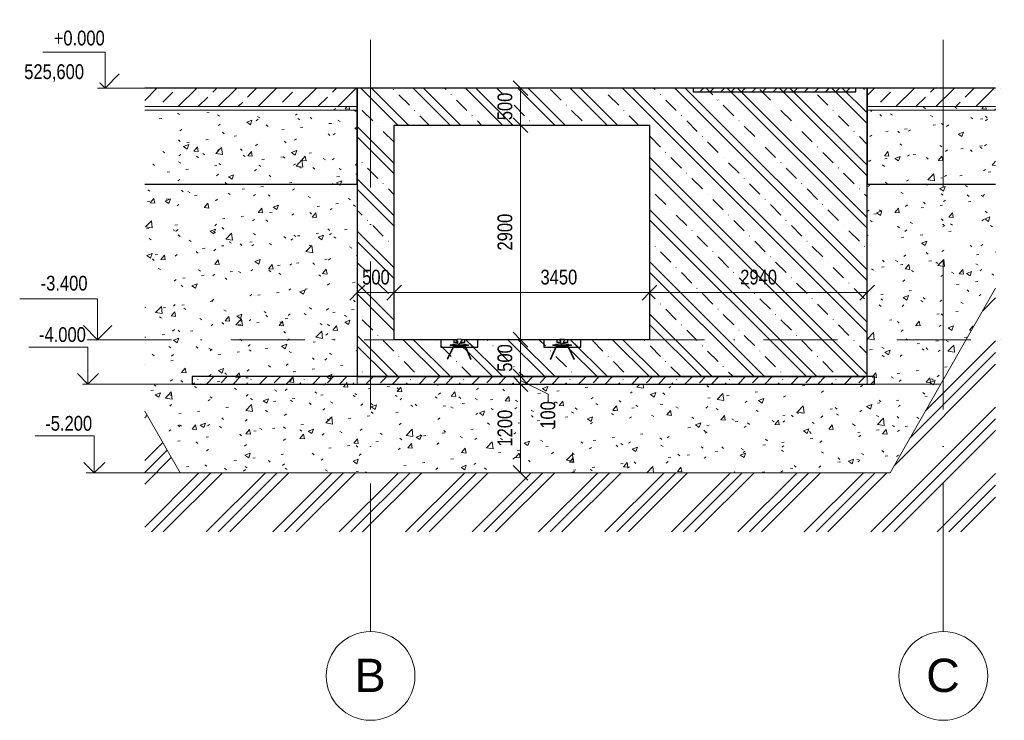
# Model space of a CAD drawing. Header units: millimetres. Extents: x 7561 to 278966, y -17625 to 5584.
# Tile 3 of 34: x 31074 to 44380, y -8545 to 925. Entities that reach past the tile are written whole.
import ezdxf

# ---------------------------------------------------------------- set-up
doc = ezdxf.new("R2010")
doc.units = ezdxf.units.MM
for name, pattern in [('A_CARA_15', [7.6, 5, -1.3, 0, -1.3]), ('Čerchovaná 10mm', [1800, 1000, -400, 0, -400]), ('Čerchovaná 20mm', [3000, 2000, -500, 0, -500])]:
    doc.linetypes.add(name, pattern=pattern)
for name, color, linetype, lineweight in [('CA_KOTY', 3, 'Continuous', 9), ('CA_KOTY-100', 3, 'Continuous', 9), ('CA_KOTYVYS', 3, 'Continuous', 9), ('CA_OSY', 5, 'A_CARA_15', 9), ('CA_PODLAHA', 1, 'Continuous', 25), ('CA_PODLAHA25', 7, 'Continuous', 13), ('CA_POHHRA18', 9, 'Continuous', 9), ('CA_POHHRA25', 7, 'Continuous', 13), ('CA_REZY', 1, 'Continuous', 25), ('CA_SRAFY', 9, 'Continuous', 25), ('CA_TEXT35', 62, 'Continuous', 9), ('CA_VYZTUZ5', 1, 'Continuous', 13), ('Konstrukční výztuhy', 7, 'Continuous', 13), ('Terénní útvar', 7, 'Continuous', 13), ('Vzor v řezu', 7, 'Continuous', 13)]:
    doc.layers.add(name, color=color, linetype=linetype, lineweight=lineweight)
doc.styles.add('Arial', font='arial.ttf', dxfattribs={"width": 0.8, "height": 200})
doc.styles.add('Arial_1', font='arial.ttf', dxfattribs={"height": 450})
doc.dimstyles.new('HP_Přímá_-_2_mm_Ariel_1-100', dxfattribs={"dimscale": 304.8, "dimtxt": 204.05188, "dimasz": 0.656168, "dimexe": 0.328084, "dimexo": 0.0625, "dimgap": 0.164042, "dimtad": 1, "dimdec": 0, "dimzin": 0, "dimdsep": 46, "dimtxsty": 'Arial', "dimblk1": 'OBLIQUE', "dimblk2": 'OBLIQUE', "dimsah": 1, "dimcen": 0.09, "dimazin": 0, "dimtfac": 1, "dimtdec": 4, "dimtix": 1, "dimtmove": 0, "dimatfit": 3, "dimfxl": 0.984252, "dimfxlon": 1, "dimtvp": 1, "dimtolj": 1, "dimtzin": 0, "dimarcsym": 2})
doc.dimstyles.new('HP_Přímá_-_2_mm_Ariel_1-100_1', dxfattribs={"dimscale": 304.8, "dimtxt": 204.05188, "dimasz": 0.656168, "dimexe": 0.328084, "dimexo": 0.0625, "dimgap": 0.164042, "dimtad": 1, "dimdec": 0, "dimzin": 0, "dimdsep": 46, "dimtxsty": 'Arial', "dimblk1": 'OBLIQUE', "dimblk2": 'OBLIQUE', "dimsah": 1, "dimcen": 0.09, "dimazin": 0, "dimtfac": 1, "dimtdec": 4, "dimtix": 1, "dimtmove": 1, "dimatfit": 3, "dimfxl": 0.984252, "dimfxlon": 1, "dimtvp": 1, "dimtolj": 1, "dimtzin": 0, "dimarcsym": 2})
doc.dimstyles.new('HP_Přímá_-_2_mm_Ariel_1-100_2', dxfattribs={"dimscale": 304.8, "dimtxt": 204.05188, "dimasz": 0.656168, "dimexe": 0.328084, "dimexo": 0.0625, "dimgap": 0.164042, "dimtad": 1, "dimdec": 0, "dimzin": 0, "dimdsep": 46, "dimtxsty": 'Arial', "dimblk1": 'OBLIQUE', "dimblk2": 'OBLIQUE', "dimsah": 1, "dimcen": 0.09, "dimazin": 0, "dimtfac": 1, "dimtdec": 4, "dimtix": 1, "dimtmove": 2, "dimatfit": 3, "dimfxl": 0.984252, "dimfxlon": 1, "dimtvp": 1, "dimtolj": 1, "dimtzin": 0, "dimarcsym": 2})
pattern_1 = [(50, (37117.85, 6344.4), (728.737, -63.756), [76.2, -838.2]), (355, (37117.85, 6344.4), (-140.97, 764.228), [60.96, -670.56]), (100.451, (37178.6, 6339.1), (587.77, 700.467), [64.76, -712.36]), (46.184, (37117.85, 6547.6), (1084.316, -168.17), [114.3, -1257.3]), (96.636, (37208.2, 6533.6), (949.61, 989.71), [97.14, -1068.54]), (351.184, (37117.9, 6547.6), (949.62, 989.7), [91.44, -1005.84]), (21, (37219.45, 6496.8), (606.458, -409.06), [76.2, -838.2]), (326, (37219.45, 6496.8), (247.21, 736.753), [60.96, -670.56]), (71.451, (37270, 6462.7), (853.67, 327.685), [64.76, -712.36]), (37.5, (37117.85, 6344.4), (12.3547, 338.22), [33.528, -628.904, 33.528, -647.192, -673.1]), (37.5, (37117.85, 6344.4), (12.3547, 338.22), [-1343.152, 33.528, -639.572]), (7.5, (37117.85, 6344.4), (267.279, 400.722), [33.528, -354.584, 33.528, -613.664, -256.54]), (7.5, (37117.85, 6344.4), (267.279, 400.722), [-1035.304, 33.528, -223.012]), (327.5, (36891.3, 6344.4), (542.3633, -22.9153), [33.528, -220.472, 33.528, -1810.512]), (327.5, (36891.3, 6344.4), (542.3633, -22.9153), [-287.528, -758.952, 33.528, -1018.032]), (317.5, (36789.7, 6344.4), (592.517, 101.707), [33.528, -296.672, 33.528, -492.76, -746.76]), (317.5, (36789.7, 6344.4), (592.517, 101.707), [-856.488, 33.528, -713.232])]
pattern_2 = [(45, (37117.85, 6344.4), (-179.605, 179.605), []), (45, (37297.46, 6344.4), (-89.8026, 269.4077), [127, -63.5, 3.353, -60.147])]
pattern_3 = [(135, (37117.85, 6344.4), (-353.553, -353.553), []), (135, (37259.3, 6344.4), (-353.553, -353.553), []), (135, (37542.1, 6344.4), (-494.975, -212.132), [200, -100, 3.353, -96.647])]
pattern_4 = [(45, (22051.83, 6344.4), (-251.447, 251.447), []), (45, (22051.83, 6725.4), (-251.447, 251.447), [])]

# ---------------------------------------------------------------- blocks, each defined once
blk = doc.blocks.new('Plech6 - Plech-2320675-Řez A2')
at = {"layer": 'Konstrukční výztuhy', "lineweight": 9}
h = blk.add_hatch(dxfattribs=at)
h.set_pattern_fill('FP_13', color=8, style=0, pattern_type=2)
h.set_pattern_definition([(45, (22051.825, 6344.39), (-70.7107, 70.7107), [])])
h.paths.add_polyline_path([(27309.871065, 0), (25109.871065, 0), (25109.871065, -50), (27309.871065, -50)])
at = {"layer": 'Konstrukční výztuhy', "color": 10, "lineweight": 25}
for p, q in [((27309.871065, 0), (25109.871065, 0)), ((25109.871065, 0), (25109.871065, -50)), ((25109.871065, -50), (27309.871065, -50)), ((27309.871065, -50), (27309.871065, 0))]:
    blk.add_line(p, q, dxfattribs=at)
blk = doc.blocks.new('JKLA65 - JKLA65-2640118-Řez A2')
at = {"layer": 'CA_POHHRA18'}
h = blk.add_hatch(dxfattribs=at)
h.set_pattern_fill('FP_14', color=256, style=0, pattern_type=2)
h.set_pattern_definition(pattern_4)
h.paths.add_polyline_path([(21950, -3470), (22037, -3470), (22037, -3467), (22033, -3462), (21971, -3452), (21969, -3449), (21969, -3448), (21970, -3419), (21973, -3417), (21979, -3415), (21982, -3411), (21982, -3399), (21977, -3395), (21922, -3395), (21917, -3400), (21917, -3411), (21921, -3415), (21929, -3418), (21931, -3422), (21930, -3451), (21928, -3453), (21920, -3454), (21867, -3462), (21862, -3467), (21862, -3470), (21920, -3470)])
for p, q in [((21927, -3453), (21867, -3462)), ((21917, -3400), (21917, -3411)), ((21921, -3415), (21927, -3417)), ((21950, -3395), (21922, -3395)), ((21931, -3422), (21931, -3448)), ((21977, -3395), (21950, -3395)), ((21969, -3448), (21969, -3422)), ((21973, -3417), (21979, -3415)), ((22033, -3462), (21973, -3453)), ((21982, -3411), (21982, -3400)), ((21862, -3467), (21862, -3470)), ((21862, -3470), (21950, -3470)), ((21950, -3470), (22037, -3470)), ((22037, -3470), (22037, -3467))]:
    blk.add_line(p, q, dxfattribs=at)
for centre, start, end in [((21922, -3400), 90, 180), ((21922, -3411), 180, 254.3205), ((21926, -3422), 0, 74.3205), ((21926, -3448), 278.5637, 0), ((21974, -3422), 105.6795, 180), ((21974, -3448), 180, 261.4363), ((21977, -3400), 0, 90), ((21977, -3411), 285.6795, 0), ((21867, -3467), 98.5637, 180), ((22032, -3467), 0, 81.4363)]:
    blk.add_arc(centre, 5, start, end, dxfattribs=at)
blk = doc.blocks.new('JKLA65 - JKLA65-V3-Řez A2')
at = {"layer": 'CA_POHHRA18'}
h = blk.add_hatch(dxfattribs=at)
h.set_pattern_fill('FP_14', color=256, style=0, pattern_type=2)
h.set_pattern_definition(pattern_4)
h.paths.add_polyline_path([(23340, -3470), (23427, -3470), (23427, -3467), (23423, -3462), (23361, -3452), (23359, -3449), (23359, -3448), (23360, -3419), (23363, -3417), (23369, -3415), (23372, -3411), (23372, -3399), (23367, -3395), (23312, -3395), (23307, -3400), (23307, -3411), (23311, -3415), (23319, -3418), (23321, -3422), (23320, -3451), (23318, -3453), (23311, -3454), (23257, -3462), (23252, -3467), (23252, -3470), (23268, -3470)])
for p, q in [((23317, -3453), (23257, -3462)), ((23307, -3400), (23307, -3411)), ((23311, -3415), (23317, -3417)), ((23340, -3395), (23312, -3395)), ((23321, -3422), (23321, -3448)), ((23367, -3395), (23340, -3395)), ((23359, -3448), (23359, -3422)), ((23363, -3417), (23369, -3415)), ((23423, -3462), (23363, -3453)), ((23372, -3411), (23372, -3400)), ((23252, -3467), (23252, -3470)), ((23252, -3470), (23340, -3470)), ((23340, -3470), (23427, -3470)), ((23427, -3470), (23427, -3467))]:
    blk.add_line(p, q, dxfattribs=at)
for centre, start, end in [((23312, -3400), 90, 180), ((23312, -3411), 180, 254.3205), ((23316, -3422), 0, 74.3205), ((23316, -3448), 278.5637, 0), ((23364, -3422), 105.6795, 180), ((23364, -3448), 180, 261.4363), ((23367, -3400), 0, 90), ((23367, -3411), 285.6795, 0), ((23257, -3467), 98.5637, 180), ((23422, -3467), 0, 81.4363)]:
    blk.add_arc(centre, 5, start, end, dxfattribs=at)
blk = doc.blocks.new('Podlaží - Záhlaví podlaží-542802-Řez A2')
at = {"layer": 'CA_KOTYVYS'}
for p, q in [((17161, 487), (16322, 487)), ((17161, 0), (17161, 487)), ((17161, 0), (16968, 193)), ((17161, 0), (17353, 193))]:
    blk.add_line(p, q, dxfattribs=at)
blk = doc.blocks.new('Osnova - Bublina osnovy 12mm-4850-Řez A2')
at = {"layer": 'CA_TEXT35'}
blk.add_circle((20750, -7945), 600, dxfattribs=at)
blk = doc.blocks.new('Podlaží - Bez názvu-542800-Řez A2')
at = {"layer": 'CA_KOTYVYS'}
for p, q in [((17061, -2850), (16008, -2850)), ((17061, -3400), (17061, -2850)), ((17061, -3400), (16868, -3207)), ((17061, -3400), (17251, -3210)), ((17061, -3400), (16919, -3400))]:
    blk.add_line(p, q, dxfattribs=at)
blk = doc.blocks.new('Výškové kóty - Nohoře-517394-Řez A2')
at = {"layer": 'CA_KOTY'}
for p, q in [((16931, -3500), (16131, -3500)), ((16931, -4000), (16931, -3500)), ((16931, -4000), (16789, -3859)), ((16931, -4000), (17072, -3859))]:
    blk.add_line(p, q, dxfattribs=at)
blk = doc.blocks.new('DIMBLOCK15-Řez A2')
at = {"layer": 'CA_KOTY-100'}
for p, q in [((37841, -3900), (37741, -3800)), ((37841, -4000), (37741, -3900)), ((37841, -3900), (37741, -3900)), ((37841, -3900), (37841, -4000)), ((37841, -3900), (37941, -4000)), ((37841, -3900), (38141, -3900)), ((38214, -4137), (37841, -3950)), ((37841, -4000), (37741, -4000)), ((37841, -4000), (37941, -4100)), ((37841, -4000), (38141, -4000)), ((38214, -4237), (38214, -4137))]:
    blk.add_line(p, q, dxfattribs=at)
at = {"layer": 'CA_KOTY-100', "color": 0, "insert": (38112, -4604), "char_height": 200, "width": 440.75, "attachment_point": 1, "rotation": 90, "line_spacing_factor": 0.941778, "style": 'Arial'}
blk.add_mtext('100', dxfattribs=at)
blk = doc.blocks.new('_Oblique')
at = {"color": 0, "linetype": 'ByBlock', "lineweight": -2}
blk.add_line((-0.5, -0.5), (0.5, 0.5), dxfattribs=at)
blk = doc.blocks.new('DIMBLOCK16-Řez A2')
at = {"layer": 'CA_KOTY-100'}
for p, q in [((37841, -4000), (37741, -3900)), ((37841, -4000), (37741, -4000)), ((37841, -4000), (37841, -5200)), ((37841, -4000), (37941, -4100)), ((37841, -4000), (38141, -4000)), ((37841, -5200), (37741, -5100)), ((37841, -5200), (37741, -5200)), ((37841, -5200), (37941, -5300)), ((37841, -5200), (38141, -5200))]:
    blk.add_line(p, q, dxfattribs=at)
at = {"layer": 'CA_KOTY-100', "color": 0, "insert": (37531, -4845), "char_height": 200, "width": 587.67, "attachment_point": 1, "rotation": 90, "line_spacing_factor": 0.941778, "style": 'Arial'}
blk.add_mtext('1200', dxfattribs=at)
blk = doc.blocks.new('DIMBLOCK17-Řez A2')
at = {"layer": 'CA_KOTY-100'}
for p, q in [((37841, -3400), (37741, -3300)), ((37841, -3400), (37541, -3400)), ((37841, -3900), (37841, -3400)), ((37841, -3400), (37941, -3500)), ((37841, -3400), (37941, -3400)), ((37841, -3900), (37741, -3800)), ((37841, -3900), (37541, -3900)), ((37841, -3900), (37941, -4000)), ((37841, -3900), (37941, -3900))]:
    blk.add_line(p, q, dxfattribs=at)
at = {"layer": 'CA_KOTY-100', "color": 0, "insert": (37531, -3834), "char_height": 200, "width": 440.75, "attachment_point": 1, "rotation": 90, "line_spacing_factor": 0.941778, "style": 'Arial'}
blk.add_mtext('500', dxfattribs=at)
blk = doc.blocks.new('DIMBLOCK18-Řez A2')
at = {"layer": 'CA_KOTY-100'}
for p, q in [((37841, -500), (37541, -500)), ((37841, -500), (37741, -400)), ((37841, -3400), (37841, -500)), ((37841, -500), (37941, -600)), ((37841, -500), (37941, -500)), ((37841, -3400), (37741, -3300)), ((37841, -3400), (37541, -3400)), ((37841, -3400), (37941, -3500)), ((37841, -3400), (37941, -3400))]:
    blk.add_line(p, q, dxfattribs=at)
at = {"layer": 'CA_KOTY-100', "color": 0, "insert": (37531, -2195), "char_height": 200, "width": 587.67, "attachment_point": 1, "rotation": 90, "line_spacing_factor": 0.941778, "style": 'Arial'}
blk.add_mtext('2900', dxfattribs=at)
blk = doc.blocks.new('DIMBLOCK19-Řez A2')
at = {"layer": 'CA_KOTY-100'}
for p, q in [((37841, 0), (37741, 100)), ((37841, 0), (37541, 0)), ((37841, -500), (37841, 0)), ((37841, 0), (37941, -100)), ((37841, 0), (37941, 0)), ((37841, -500), (37541, -500)), ((37841, -500), (37741, -400)), ((37841, -500), (37941, -600)), ((37841, -500), (37941, -500))]:
    blk.add_line(p, q, dxfattribs=at)
at = {"layer": 'CA_KOTY-100', "color": 0, "insert": (37531, -434), "char_height": 200, "width": 440.75, "attachment_point": 1, "rotation": 90, "line_spacing_factor": 0.941778, "style": 'Arial'}
blk.add_mtext('500', dxfattribs=at)
blk = doc.blocks.new('DIMBLOCK20-Řez A2')
at = {"layer": 'CA_KOTY-100'}
for p, q in [((35636, -2764), (35636, -2464)), ((36136, -2764), (36136, -2464)), ((35636, -2764), (35536, -2864)), ((35636, -2764), (35736, -2664)), ((35636, -2764), (36136, -2764)), ((35636, -2764), (35636, -2864)), ((36136, -2764), (36036, -2864)), ((36136, -2764), (36236, -2664)), ((36136, -2764), (36136, -2864))]:
    blk.add_line(p, q, dxfattribs=at)
at = {"layer": 'CA_KOTY-100', "color": 0, "insert": (35702, -2454), "char_height": 200, "width": 440.75, "attachment_point": 1, "line_spacing_factor": 0.941778, "style": 'Arial'}
blk.add_mtext('500', dxfattribs=at)
blk = doc.blocks.new('DIMBLOCK21-Řez A2')
at = {"layer": 'CA_KOTY-100'}
for p, q in [((36136, -2764), (36136, -2464)), ((39586, -2764), (39586, -2464)), ((36136, -2764), (36036, -2864)), ((36136, -2764), (36236, -2664)), ((36136, -2764), (39586, -2764)), ((36136, -2764), (36136, -2864)), ((39586, -2764), (39486, -2864)), ((39586, -2764), (39686, -2664)), ((39586, -2764), (39586, -2864))]:
    blk.add_line(p, q, dxfattribs=at)
at = {"layer": 'CA_KOTY-100', "color": 0, "insert": (38112, -2454), "char_height": 200, "width": 587.67, "attachment_point": 1, "line_spacing_factor": 0.941778, "style": 'Arial'}
blk.add_mtext('3450', dxfattribs=at)
blk = doc.blocks.new('DIMBLOCK22-Řez A2')
at = {"layer": 'CA_KOTY-100'}
for p, q in [((39586, -2764), (39586, -2464)), ((42526, -2764), (42526, -2464)), ((39586, -2764), (39486, -2864)), ((39586, -2764), (39686, -2664)), ((39586, -2764), (42526, -2764)), ((39586, -2764), (39586, -2864)), ((42526, -2764), (42426, -2864)), ((42526, -2764), (42626, -2664)), ((42526, -2764), (42526, -2864))]:
    blk.add_line(p, q, dxfattribs=at)
at = {"layer": 'CA_KOTY-100', "color": 0, "insert": (40811, -2454), "char_height": 200, "width": 587.67, "attachment_point": 1, "line_spacing_factor": 0.941778, "style": 'Arial'}
blk.add_mtext('2940', dxfattribs=at)

msp = doc.modelspace()

# ---------------------------------------------------------------- hatches: boundary and pattern name
at = {"layer": 'CA_POHHRA25', "lineweight": 9}
h = msp.add_hatch(dxfattribs=at)
h.set_pattern_fill('FP_12', color=256, style=0, pattern_type=2)
h.set_pattern_definition(pattern_3)
h.paths.add_polyline_path([(35636, -3900), (42525.9, -3900), (42525.9, 0), (35636, 0), (35636, -2120.7)])
h.paths.add_polyline_path([(38249.8, -3668.4), (38240.7, -3664.1), (38320.6, -3495.4), (38328.5, -3487.9), (38338.9, -3482.5), (38345.3, -3480.8), (38352.1, -3480), (38468.7, -3481), (38477.2, -3484), (38486.9, -3491), (38491.2, -3495.4), (38497.9, -3507.3), (38571.1, -3664.1), (38562, -3668.4), (38483.3, -3501.5), (38476.5, -3495.4), (38468.7, -3491.6), (38466.5, -3490.8), (38459.7, -3490), (38345.3, -3490.8), (38338.9, -3493), (38333.2, -3496.7), (38326.9, -3504), (38320.6, -3516.6), (38293.2, -3575.4)])
h.paths.add_polyline_path([(37168.2, -3666.5), (37093.2, -3501.8), (37086.7, -3495.7), (37078.4, -3491.6), (37076, -3490.8), (37069.3, -3490), (36955.3, -3490.8), (36945.3, -3495.4), (36943.2, -3496.7), (36937.5, -3503.1), (36930.6, -3516.6), (36861.2, -3665.5), (36852.1, -3661.3), (36930.6, -3495.4), (36938.5, -3487.9), (36948.9, -3482.5), (36955.3, -3480.8), (36962.1, -3480), (37078.4, -3481), (37087.1, -3484.1), (37096.7, -3491.1), (37101.1, -3495.7), (37107.7, -3507.7), (37177.3, -3662.4)])
h.paths.add_polyline_path([(37069.3, -3470), (36928.4, -3470), (36928.4, -3467.2), (36932.7, -3462.3), (36994.8, -3452.4), (36996.8, -3449.5), (36996.9, -3448.3), (36996.2, -3419.4), (36993.3, -3417.1), (36987, -3415.3), (36983.4, -3410.5), (36983.4, -3400), (36135.9, -3400), (36135.9, -500), (39585.9, -500), (39585.9, -3400), (38438.4, -3400), (38438.4, -3410.5), (38433.4, -3415.7), (38426.3, -3418.4), (38424.9, -3421.9), (38425.5, -3450.6), (38428, -3452.9), (38435.2, -3454.1), (38489.1, -3462.3), (38493.4, -3467.2), (38493.4, -3470), (38318.4, -3470), (38318.4, -3467.2), (38322.7, -3462.3), (38384.8, -3452.4), (38386.8, -3449.5), (38386.9, -3448.3), (38386.2, -3419.4), (38383.3, -3417.1), (38377, -3415.3), (38373.4, -3410.5), (38373.4, -3400), (37048.4, -3400), (37048.4, -3410.5), (37043.4, -3415.7), (37036.3, -3418.4), (37034.9, -3421.9), (37035.5, -3450.6), (37038, -3452.9), (37045.2, -3454.1), (37099.1, -3462.3), (37103.4, -3467.2), (37103.4, -3470), (37076, -3470)])
h = msp.add_hatch(dxfattribs=at)
h.set_pattern_fill('FP_12', color=256, style=0, pattern_type=2)
h.set_pattern_definition(pattern_3)
h.paths.add_polyline_path([(37076, -3500), (37091.4, -3500), (37087.1, -3496), (37078.4, -3491.6), (37076, -3490.8), (37069.3, -3490), (36955.3, -3490.8), (36948.9, -3493), (36940, -3500), (37069.3, -3500)])
h.paths.add_polyline_path([(36925.8, -3500), (36927.7, -3500), (36930.6, -3495.4), (36938.5, -3487.9), (36948.9, -3482.5), (36955.3, -3480.8), (36962.1, -3480), (37078.4, -3481), (37087.1, -3484.1), (37096.7, -3491.1), (37105.8, -3500), (37265.9, -3500), (37265.9, -3400), (37048.4, -3400), (37048.4, -3410.5), (37043.4, -3415.7), (37036.3, -3418.4), (37034.9, -3421.9), (37035.5, -3450.6), (37038, -3452.9), (37045.2, -3454.1), (37099.1, -3462.3), (37103.4, -3467.2), (37103.4, -3470), (36928.4, -3470), (36928.4, -3467.2), (36932.7, -3462.3), (36994.8, -3452.4), (36996.8, -3449.5), (36996.9, -3448.3), (36996.2, -3419.4), (36993.3, -3417.1), (36987, -3415.3), (36983.4, -3410.5), (36983.4, -3400), (36765.9, -3400), (36765.9, -3500), (36896.3, -3500)])
h = msp.add_hatch(dxfattribs=at)
h.set_pattern_fill('FP_12', color=256, style=0, pattern_type=2)
h.set_pattern_definition(pattern_3)
h.paths.add_polyline_path([(38655.9, -3500), (38655.9, -3400), (38438.4, -3400), (38438.4, -3410.5), (38433.4, -3415.7), (38426.3, -3418.4), (38424.9, -3421.9), (38425.5, -3450.6), (38428, -3452.9), (38435.2, -3454.1), (38489.1, -3462.3), (38493.4, -3467.2), (38493.4, -3470), (38318.4, -3470), (38318.4, -3467.2), (38322.7, -3462.3), (38384.8, -3452.4), (38386.8, -3449.5), (38386.9, -3448.3), (38386.2, -3419.4), (38383.3, -3417.1), (38377, -3415.3), (38373.4, -3410.5), (38373.4, -3400), (38155.9, -3400), (38155.9, -3500), (38317.7, -3500), (38320.6, -3495.4), (38328.5, -3487.9), (38338.9, -3482.5), (38345.3, -3480.8), (38352.1, -3480), (38468.7, -3481), (38477.2, -3484), (38486.9, -3491), (38491.2, -3495.4), (38494.1, -3500), (38513.5, -3500)])
h.paths.add_polyline_path([(38330, -3500), (38481.8, -3500), (38477.2, -3495.8), (38468.7, -3491.6), (38466.5, -3490.8), (38459.7, -3490), (38345.3, -3490.8), (38338.9, -3493), (38333.2, -3496.7)])
at = {"layer": 'CA_SRAFY', "lineweight": 9}
h = msp.add_hatch(dxfattribs=at)
h.set_pattern_fill('FP_9', color=256, style=0, pattern_type=2)
h.set_pattern_definition([(45, (37117.85, 6344.4), (-269.408, 269.408), []), (45, (37387.26, 6344.4), (-269.408, 269.408), [190.5, -95.25])])
h.paths.add_polyline_path([(35636, -250), (35636, 0), (32763.5, 0), (32763.5, -250)])
h.paths.add_polyline_path([(42525.9, -250), (44263.4, -250), (44263.4, 0), (42525.9, 0)])
h = msp.add_hatch(dxfattribs=at)
h.set_pattern_fill('FP_8', color=256, style=0, pattern_type=2)
h.set_pattern_definition(pattern_1)
h.paths.add_polyline_path([(35636, -300), (35636, -250), (32763.5, -250), (32763.5, -300)])
h.paths.add_polyline_path([(42525.9, -300), (44263.4, -300), (44263.4, -250), (42525.9, -250)])
h = msp.add_hatch(dxfattribs=at)
h.set_pattern_fill('FP_8', color=256, style=0, pattern_type=2)
h.set_pattern_definition(pattern_1)
h.paths.add_polyline_path([(44263.4, -1300), (44263.4, -300), (42525.9, -300), (42525.9, -1300)])
h.paths.add_polyline_path([(35636, -1300), (35636, -300), (32763.5, -300), (32763.5, -1300)])
h = msp.add_hatch(dxfattribs=at)
h.set_pattern_fill('FP_11', color=256, style=0, pattern_type=2)
h.set_pattern_definition(pattern_2)
h.paths.add_polyline_path([(38513.5, -4000), (42625.9, -4000), (42625.9, -3900), (33406, -3900), (33406, -4000), (37794.7, -4000)])
h = msp.add_hatch(dxfattribs=at)
h.set_pattern_fill('FP_11', color=256, style=0, pattern_type=2)
h.set_pattern_definition(pattern_2)
h.paths.add_polyline_path([(38513.5, -4000), (42625.9, -4000), (42625.9, -3900), (33406, -3900), (33406, -4000), (37794.7, -4000)])
at = {"layer": 'Terénní útvar', "lineweight": 9}
h = msp.add_hatch(dxfattribs=at)
h.set_pattern_fill('FP_8', color=250, style=0, pattern_type=2)
h.set_pattern_definition(pattern_1)
h.paths.add_polyline_path([(33241, -5200), (42835.9, -5200), (44263.4, -2701.9), (44263.4, -1300), (42526, -1300), (42526, -4000), (35636, -4000), (35636, -1300), (32763.5, -1300), (32763.5, -4364.5)])
at = {"layer": 'Vzor v řezu', "lineweight": 9}
h = msp.add_hatch(dxfattribs=at)
h.set_pattern_fill('FP_10', color=250, style=0, pattern_type=2)
h.set_pattern_definition([(45, (37117.85, 6344.4), (-449.013, 449.013), []), (45, (37276.6, 6344.4), (0, 898.026), []), (45, (36959.1, 6344.4), (0, 898.026), [])])
h.paths.add_polyline_path([(32763.5, -5999.8), (44263.4, -5999.8), (44263.4, -2701.9), (42835.9, -5200), (33241, -5200), (32763.5, -4364.5), (32763.5, -5352.9)])

# ---------------------------------------------------------------- linework, layer by layer
at = {"layer": 'CA_KOTY'}
for p, q in [((31923.5, -4000), (31996.8, -4000)), ((34653.6, -4000), (31923.5, -4000)), ((31971.6, -5200), (32081.6, -5200)), ((34481.8, -5200), (31971.6, -5200))]:
    msp.add_line(p, q, dxfattribs=at)
at = {"layer": 'CA_OSY', "linetype": 'Čerchovaná 20mm'}
for p, q in [((35815.9, -7345.3), (35815.9, 925.3)), ((43555.9, -7345.3), (43555.9, 925.3))]:
    msp.add_line(p, q, dxfattribs=at)
at = {"layer": 'CA_OSY', "linetype": 'Čerchovaná 10mm'}
for p, q in [((32126.9, 0), (44380.3, 0)), ((32126.9, -3400), (44380.3, -3400))]:
    msp.add_line(p, q, dxfattribs=at)
at = {"layer": 'CA_PODLAHA'}
for p, q in [((35636, 0), (32763.5, 0)), ((35636, -1300), (35636, 0)), ((44263.4, 0), (42525.9, 0)), ((42525.9, 0), (42525.9, -1300)), ((32763.5, -1300), (35636, -1300)), ((42525.9, -1300), (44263.4, -1300)), ((42625.9, -3900), (33406, -3900)), ((33406, -3900), (33406, -4000)), ((42625.9, -4000), (42625.9, -3900)), ((33406, -4000), (42625.9, -4000))]:
    msp.add_line(p, q, dxfattribs=at)
at = {"layer": 'CA_PODLAHA25'}
for p, q in [((35636, -250), (32763.5, -250)), ((44263.4, -250), (42525.9, -250)), ((35636, -300), (32763.5, -300)), ((44263.4, -300), (42525.9, -300))]:
    msp.add_line(p, q, dxfattribs=at)
at = {"layer": 'CA_POHHRA18'}
for p, q in [((36940.9, -3400), (36940.9, -3440)), ((36940.9, -3400), (36945.9, -3400)), ((36940.9, -3440), (36996.9, -3440)), ((36945.9, -3400), (36945.9, -3435)), ((36945.9, -3435), (36996.9, -3435)), ((37085.9, -3435), (37034.9, -3435)), ((37090.9, -3440), (37034.9, -3440)), ((37085.9, -3400), (37085.9, -3435)), ((37090.9, -3400), (37085.9, -3400)), ((37090.9, -3400), (37090.9, -3440)), ((38330.9, -3400), (38330.9, -3440)), ((38330.9, -3400), (38335.9, -3400)), ((38330.9, -3440), (38386.9, -3440)), ((38335.9, -3400), (38335.9, -3435)), ((38335.9, -3435), (38386.9, -3435)), ((38475.9, -3435), (38424.9, -3435)), ((38480.9, -3440), (38424.9, -3440)), ((38475.9, -3400), (38475.9, -3435)), ((38480.9, -3400), (38475.9, -3400)), ((38480.9, -3400), (38480.9, -3440)), ((36890.9, -3470), (36928.4, -3470)), ((36890.9, -3480), (36890.9, -3470)), ((37140.9, -3480), (36890.9, -3480)), ((37103.4, -3470), (37140.9, -3470)), ((37140.9, -3470), (37140.9, -3480)), ((38280.9, -3470), (38318.4, -3470)), ((38280.9, -3480), (38280.9, -3470)), ((38530.9, -3480), (38280.9, -3480)), ((38493.4, -3470), (38530.9, -3470)), ((38530.9, -3470), (38530.9, -3480)), ((43521.6, -4000), (32763.5, -4000))]:
    msp.add_line(p, q, dxfattribs=at)
at = {"layer": 'CA_REZY'}
for p, q in [((42525.9, 0), (35636, 0)), ((35636, 0), (35636, -3900)), ((42525.9, -3900), (42525.9, 0)), ((36135.9, -3400), (36135.9, -500)), ((36135.9, -500), (39585.9, -500)), ((39585.9, -500), (39585.9, -3400)), ((36983.4, -3400), (36135.9, -3400)), ((36983.4, -3400), (36765.9, -3400)), ((36765.9, -3400), (36765.9, -3500)), ((38373.4, -3400), (37048.4, -3400)), ((37265.9, -3400), (37048.4, -3400)), ((37265.9, -3500), (37265.9, -3400)), ((38373.4, -3400), (38155.9, -3400)), ((38155.9, -3400), (38155.9, -3500)), ((39585.9, -3400), (38438.4, -3400)), ((38655.9, -3400), (38438.4, -3400)), ((38655.9, -3500), (38655.9, -3400)), ((36765.9, -3500), (36927.7, -3500)), ((36940, -3500), (37091.4, -3500)), ((37103.7, -3500), (37265.9, -3500)), ((38155.9, -3500), (38317.7, -3500)), ((38330, -3500), (38481.8, -3500)), ((38494.1, -3500), (38655.9, -3500)), ((35636, -3900), (42525.9, -3900))]:
    msp.add_line(p, q, dxfattribs=at)
at = {"layer": 'CA_VYZTUZ5'}
for p, q in [((36852.1, -3661.3), (36925.8, -3503.1)), ((36861.2, -3665.5), (36934.9, -3507.3)), ((36962.1, -3480), (37069.3, -3480)), ((36962.1, -3490), (37069.3, -3490)), ((37096.7, -3507.7), (37168.2, -3666.5)), ((37105.8, -3503.6), (37177.3, -3662.4)), ((38240.7, -3664.1), (38315.8, -3503.1)), ((38249.8, -3668.4), (38324.9, -3507.3)), ((38352.1, -3480), (38459.7, -3480)), ((38352.1, -3490), (38459.7, -3490)), ((38486.9, -3507.3), (38562, -3668.4)), ((38496, -3503.1), (38571.1, -3664.1)), ((36861.2, -3665.5), (36852.1, -3661.3)), ((37168.2, -3666.5), (37177.3, -3662.4)), ((38249.8, -3668.4), (38240.7, -3664.1)), ((38562, -3668.4), (38571.1, -3664.1))]:
    msp.add_line(p, q, dxfattribs=at)
for centre, radius, start, end in [((36962.1, -3520), 40, 90, 155), ((36962.1, -3520), 30, 90, 155), ((37069.3, -3520), 40, 24.22993, 90), ((37069.3, -3520), 30, 24.22993, 90), ((38352.1, -3520), 40, 90, 155), ((38352.1, -3520), 30, 90, 155), ((38459.7, -3520), 40, 25, 90), ((38459.7, -3520), 30, 25, 90)]:
    msp.add_arc(centre, radius, start, end, dxfattribs=at)
at = {"layer": 'Terénní útvar'}
for p, q in [((35636, -1300), (32763.5, -1300)), ((35636, -4000), (35636, -1300)), ((44263.4, -1300), (42526, -1300)), ((42526, -1300), (42526, -4000)), ((44263.4, -2701.9), (42835.9, -5200)), ((42835.9, -5200), (44263.4, -2701.9)), ((42526, -4000), (35636, -4000)), ((33241, -5200), (32763.5, -4364.5)), ((32763.5, -4364.5), (33241, -5200)), ((42835.9, -5200), (33241, -5200)), ((33241, -5200), (42835.9, -5200))]:
    msp.add_line(p, q, dxfattribs=at)

# ---------------------------------------------------------------- block references
at = {"layer": 'CA_KOTY'}
for p in [(15066, 0), (15150.8, -1200)]:
    msp.add_blockref('Výškové kóty - Nohoře-517394-Řez A2', p, dxfattribs=at)
at = {"layer": 'CA_KOTYVYS'}
for name in ['Podlaží - Záhlaví podlaží-542802-Řez A2', 'Podlaží - Bez názvu-542800-Řez A2']:
    msp.add_blockref(name, (15066, 0), dxfattribs=at)
at = {"layer": 'CA_POHHRA18'}
for name in ['JKLA65 - JKLA65-2640118-Řez A2', 'JKLA65 - JKLA65-V3-Řez A2']:
    msp.add_blockref(name, (15066, 0), dxfattribs=at)
at = {"layer": 'CA_TEXT35'}
for p in [(15066, 0), (22806, 0)]:
    msp.add_blockref('Osnova - Bublina osnovy 12mm-4850-Řez A2', p, dxfattribs=at)
at = {"layer": 'Konstrukční výztuhy'}
msp.add_blockref('Plech6 - Plech-2320675-Řez A2', (15066, 0), dxfattribs=at)

# ---------------------------------------------------------------- texts
at = {"layer": 'CA_KOTY', "char_height": 200, "width": 749.247, "attachment_point": 1, "line_spacing_factor": 0.941778, "style": 'Arial'}
for s, insert in [('-4.000', (31334.6, -3230.9)), ('-5.200', (31419.4, -4430.9))]:
    msp.add_mtext(s, dxfattribs=dict(at, insert=insert))
at = {"layer": 'CA_KOTYVYS', "insert": (31533.4, 777.4), "char_height": 200, "width": 852.995, "attachment_point": 1, "style": 'Arial', "bg_fill": 3, "box_fill_scale": 1.25, "bg_fill_color": 256, "bg_fill_true_color": 13158600, "bg_fill_transparency": 0}
msp.add_mtext('+0.000', dxfattribs=at)
at = {"layer": 'CA_KOTYVYS', "insert": (31357, -2535.8), "char_height": 200, "width": 782.447, "attachment_point": 1, "style": 'Arial'}
msp.add_mtext('-3.400', dxfattribs=at)

# ---------------------------------------------------------------- dimensions: what is measured, and where the dimension line sits
at = {"layer": 'CA_KOTY'}
for base, p1, p2, override, picture, middle in [((37840.9, 0), (37540.9, -500), (37540.9, 0), {"dimpost": '<>', "dimfxl": 500}, 'DIMBLOCK19-Řez A2', (37688.8, -250)), ((37840.9, -500), (37540.9, -3400), (37540.9, -500), {"dimpost": '<>', "dimfxl": 2900}, 'DIMBLOCK18-Řez A2', (37688.8, -1950)), ((37840.9, -3400), (37540.9, -3900), (37540.9, -3400), {"dimpost": '<>', "dimfxl": 500}, 'DIMBLOCK17-Řez A2', (37688.8, -3650)), ((37840.9, -5200), (38140.9, -4000), (38140.9, -5200), {"dimpost": '<>', "dimfxl": 1200}, 'DIMBLOCK16-Řez A2', (37688.8, -4600))]:
    dim = msp.add_linear_dim(base=base, p1=p1, p2=p2, angle=90, dimstyle='HP_Přímá_-_2_mm_Ariel_1-100', override=override, dxfattribs=at)
    dim.commit()
    dim.dimension.update_dxf_attribs({"geometry": picture, "text_midpoint": middle})
for base, p1, p2, override, picture, middle in [((36135.9, -2763.8), (35636, -2463.8), (36135.9, -2463.8), {"dimpost": '<>', "dimfxl": 499.9508}, 'DIMBLOCK20-Řez A2', (35885.9, -2611.7)), ((42525.9, -2763.8), (39585.9, -2463.8), (42525.9, -2463.8), {"dimpost": '<>', "dimfxl": 2940}, 'DIMBLOCK22-Řez A2', (41055.9, -2611.7))]:
    dim = msp.add_linear_dim(base=base, p1=p1, p2=p2, dimstyle='HP_Přímá_-_2_mm_Ariel_1-100', override=override, dxfattribs=at)
    dim.commit()
    dim.dimension.update_dxf_attribs({"geometry": picture, "text_midpoint": middle})
dim = msp.add_linear_dim(base=(39585.9, -2763.8), p1=(36135.9, -2463.8), p2=(39585.9, -2463.8), dimstyle='HP_Přímá_-_2_mm_Ariel_1-100_2', override={"dimpost": '<>', "dimfxl": 3450}, dxfattribs=at)
dim.commit()
dim.dimension.update_dxf_attribs({"geometry": 'DIMBLOCK21-Řez A2', "text_midpoint": (38406.3, -2587.5), "dimtype": 160})
dim = msp.add_linear_dim(base=(37840.9, -4000), p1=(38140.9, -3900), p2=(38140.9, -4000), angle=90, dimstyle='HP_Přímá_-_2_mm_Ariel_1-100_1', override={"dimpost": '<>', "dimfxl": 100}, dxfattribs=at)
dim.commit()
dim.dimension.update_dxf_attribs({"geometry": 'DIMBLOCK15-Řez A2', "text_midpoint": (38245, -4383.7), "dimtype": 160, "text_rotation": 90})

# ---------------------------------------------------------------- next in the draw order: texts
at = {"layer": 'CA_KOTYVYS', "insert": (31135.3, 322.7), "char_height": 200, "width": 1000.506, "attachment_point": 1, "style": 'Arial', "bg_fill": 3, "box_fill_scale": 1.25, "bg_fill_color": 256, "bg_fill_true_color": 13158600, "bg_fill_transparency": 0}
msp.add_mtext('525,600', dxfattribs=at)
at = {"layer": 'CA_TEXT35', "char_height": 450, "attachment_point": 1, "style": 'Arial_1', "bg_fill": 3, "box_fill_scale": 1.25, "bg_fill_color": 256, "bg_fill_true_color": 13158600, "bg_fill_transparency": 0}
for s, insert, width in [('\\fArial|b0|i0|c238|p34|;B', (35600.8, -7712.8), 513.08), ('\\fArial|b0|i0|c238|p34|;C', (43324.3, -7712.8), 553.164)]:
    msp.add_mtext(s, dxfattribs=dict(at, insert=insert, width=width))

doc.saveas('drawing.dxf')
